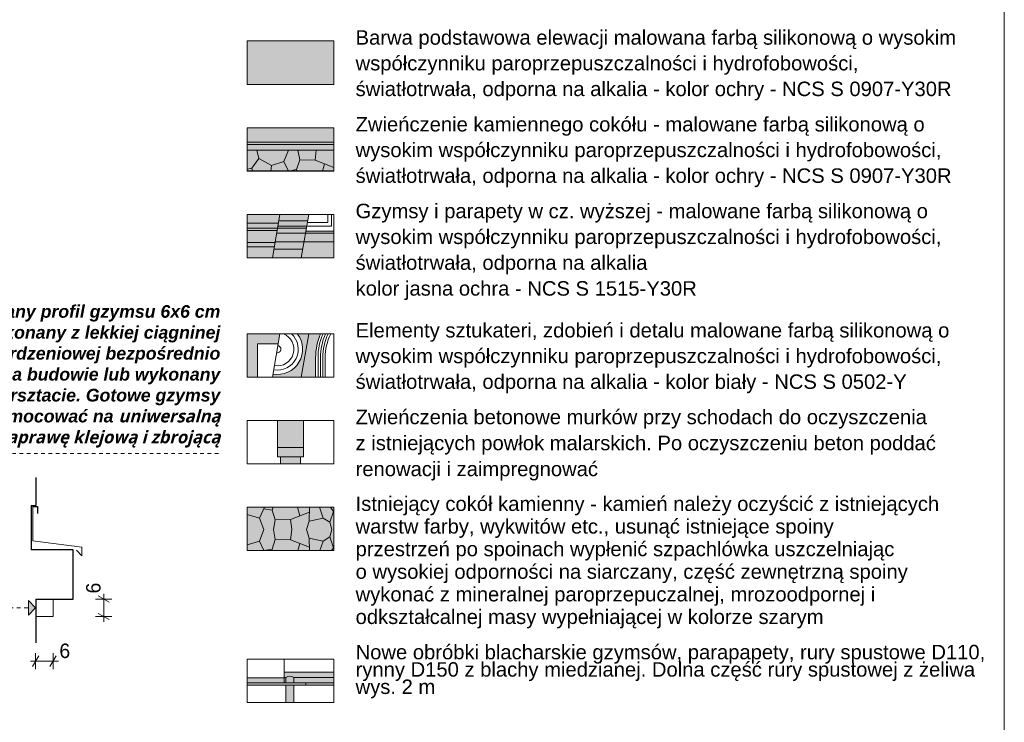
# Model space of a CAD drawing. Extents: x -396299 to -11759, y -15022 to 18278.
# Tile 56 of 205: x -280166 to -266544, y -784 to 8935. Entities that reach past the tile are written whole.
import ezdxf

# ---------------------------------------------------------------- set-up
doc = ezdxf.new("R2010")
doc.units = 0
doc.header["$MEASUREMENT"] = 0
doc.linetypes.add('Hidden Line', pattern=[100, 50, -50])
for name, color, linetype, lineweight, true_color in [('Arch okna_Nr_Pióra__114', 7, 'Continuous', 13, 0xf1d696), ('Arch okna_Nr_Pióra__82', 7, 'Continuous', 20, 0xaaaaaa), ('Arch opisy_Nr_Pióra__3', 7, 'Continuous', 20, 0xff6600), ('INWENT.ŚCIANY_Nr_Pióra__2', 7, 'Continuous', 13, 0x7f7f7f)]:
    doc.layers.add(name, color=color, linetype=linetype, lineweight=lineweight, true_color=true_color)
for name, color, linetype, lineweight in [('Arch okna_Nr_Pióra__32', 34, 'Continuous', 15), ('Arch opisy_Nr_Pióra__1', 7, 'Continuous', 25), ('Arch opisy_Nr_Pióra__5', 7, 'Continuous', 13), ('ARCH TABELA_Nr_Pióra__21', 7, 'Continuous', 13), ('Arch wymiary_Nr_Pióra__21', 7, 'Continuous', 13), ('Arch wymiary_Nr_Pióra__5', 7, 'Continuous', 13), ('INWENT ODWODNIENIE_Nr_Pióra__21', 7, 'Continuous', 13), ('INWENT ODWODNIENIE_Nr_Pióra__5', 7, 'Continuous', 13), ('INWENT TEREN_Nr_Pióra__1', 7, 'Continuous', 25), ('INWENT. DRZWI_Nr_Pióra__21', 7, 'Continuous', 13), ('INWENT.ŚCIANY_Nr_Pióra__1', 7, 'Continuous', 25), ('INWENT.ŚCIANY_Nr_Pióra__21', 7, 'Continuous', 13), ('Istniejące schody_Nr_Pióra__21', 7, 'Continuous', 13)]:
    doc.layers.add(name, color=color, linetype=linetype, lineweight=lineweight)
doc.layers.add('Arch opisy', color=7, linetype='Continuous')
doc.layers.add('Arch wymiary', color=7, linetype='Continuous')
doc.styles.add('GENERATED_STYLE_1', font='txt')
doc.styles.add('GENERATED_STYLE_10', font='arial.ttf')
doc.styles.add('GENERATED_STYLE_5', font='arial.ttf')
doc.dimstyles.new('GENERATED_STYLE__2', dxfattribs={"dimtxt": 200, "dimasz": 114, "dimexe": 0.18, "dimexo": 0, "dimgap": 0.09, "dimtad": 1, "dimtih": 1, "dimtoh": 1, "dimdec": 0, "dimlfac": 0.1, "dimzin": 0, "dimdsep": 46, "dimtxsty": 'GENERATED_STYLE_1', "dimblk": 'ARROWHEAD_2', "dimblk1": 'ARROWHEAD_2', "dimblk2": 'ARROWHEAD_2', "dimcen": 0.09, "dimclrd": 7, "dimclre": 7, "dimclrt": 7, "dimazin": 0, "dimtfac": 1, "dimtdec": 4, "dimtmove": 2, "dimatfit": 3, "dimfxl": 0, "dimtolj": 1, "dimtzin": 0, "dimarcsym": 0})
doc.dimstyles.new('GENERATED_STYLE__3', dxfattribs={"dimtxt": 200, "dimasz": 114, "dimexe": 0.18, "dimexo": 0, "dimgap": 0.09, "dimtad": 1, "dimdec": 0, "dimlfac": 0.1, "dimzin": 0, "dimdsep": 46, "dimtxsty": 'GENERATED_STYLE_1', "dimblk": 'ARROWHEAD_2', "dimblk1": 'ARROWHEAD_2', "dimblk2": 'ARROWHEAD_2', "dimcen": 0.09, "dimclrd": 7, "dimclre": 7, "dimclrt": 7, "dimazin": 0, "dimtfac": 1, "dimtdec": 4, "dimtmove": 2, "dimatfit": 3, "dimfxl": 0, "dimtolj": 1, "dimtzin": 0, "dimarcsym": 0})

# ---------------------------------------------------------------- blocks, each defined once
blk = doc.blocks.new('Linia_146', base_point=(-280804, 800))
at = {"layer": 'Arch opisy_Nr_Pióra__3', "linetype": 'Continuous'}
blk.add_hatch(color=256, dxfattribs=at).paths.add_polyline_path([(-279945, 800), (-280045, 700), (-280045, 900)], flags=0)
for p, q in [((-279945, 800), (-280045, 900)), ((-280045, 700), (-280045, 900)), ((-279945, 800), (-280045, 700))]:
    blk.add_line(p, q, dxfattribs=at)
at = {"layer": 'Arch opisy_Nr_Pióra__3', "linetype": 'Hidden Line'}
blk.add_line((-280804, 800), (-280045, 800), dxfattribs=at)
blk = doc.blocks.new('*D693')
at = {"layer": 'Arch wymiary_Nr_Pióra__5', "linetype": 'Continuous'}
for p, q in [((-279901, 137), (-279988, -13)), ((-279945, -51), (-279945, 174)), ((-279748, -13), (-279661, 137)), ((-279705, -51), (-279705, 174)), ((-280018, 62), (-279945, 62)), ((-279945, 62), (-279705, 62)), ((-279705, 62), (-279631, 62))]:
    blk.add_line(p, q, dxfattribs=at)
at = {"layer": 'Arch wymiary_Nr_Pióra__21', "insert": (-279616, 102), "char_height": 200, "attachment_point": 7, "style": 'GENERATED_STYLE_1'}
blk.add_mtext('{6}', dxfattribs=at)
blk = doc.blocks.new('ARROWHEAD_2')
at = {"color": 0, "linetype": 'Continuous', "lineweight": 0}
for p, q in [((0, 0), (-1, 0)), ((-0.38, -0.66), (0.38, 0.66))]:
    blk.add_line(p, q, dxfattribs=at)
blk = doc.blocks.new('*D694')
at = {"layer": 'Arch wymiary_Nr_Pióra__5', "linetype": 'Continuous'}
for p, q in [((-278929, 876), (-279079, 963)), ((-279004, 920), (-279004, 993)), ((-278891, 920), (-279116, 920)), ((-279004, 680), (-279004, 920)), ((-279079, 723), (-278929, 636)), ((-278891, 680), (-279116, 680)), ((-279004, 606), (-279004, 680))]:
    blk.add_line(p, q, dxfattribs=at)
at = {"layer": 'Arch wymiary_Nr_Pióra__21', "insert": (-279044, 998), "char_height": 200, "attachment_point": 7, "rotation": 90, "style": 'GENERATED_STYLE_1'}
blk.add_mtext('{6}', dxfattribs=at)

msp = doc.modelspace()

# ---------------------------------------------------------------- hatches: boundary and pattern name
at = {"layer": 'Arch okna_Nr_Pióra__114', "linetype": 'Continuous', "lineweight": 0, "true_color": 0x786b4b}
for points in [[(-275818.6, 8641), (-277018.6, 8641), (-277018.6, 8041), (-275818.6, 8041)], [(-277018.6, 7131), (-275818.6, 7131), (-275818.6, 7441), (-277018.6, 7441)], [(-277018.6, 6241), (-277018.6, 6121), (-276587.4, 6121), (-276566.7, 6241)], [(-276582.2, 6151), (-276182.2, 6151), (-276166.7, 6241), (-276566.7, 6241)], [(-275818.6, 5861), (-276232.4, 5861), (-276270.5, 5641), (-275818.6, 5641)], [(-276644.5, 5791), (-277018.6, 5791), (-277018.6, 5641), (-276670.5, 5641)], [(-276249.7, 5761), (-276649.7, 5761), (-276670.5, 5641), (-276270.5, 5641)], [(-276874.6, 3991), (-276874.6, 4450.2), (-276591, 4450.2), (-276566.7, 4591), (-277018.6, 4591), (-277018.6, 3991)], [(-276270.5, 3991), (-276166.7, 4591), (-276325.1, 4591, -0.6863623), (-276663.4, 4032.2), (-276670.5, 3991)], [(-276270.5, 3991), (-276071.2, 3991), (-276071.2, 4258.6, -0.0995281), (-276004.3, 4591), (-276166.7, 4591)], [(-276278.6, 2791), (-276278.6, 2888.4), (-276558.6, 2888.4), (-276558.6, 2791)]]:
    msp.add_hatch(color=47, dxfattribs=at).paths.add_polyline_path(points, flags=0)
at = {"layer": 'Arch okna_Nr_Pióra__114', "linetype": 'Continuous', "lineweight": 0, "true_color": 0x3c3525}
for points in [[(-277018.6, 5791), (-276644.5, 5791), (-276604.7, 6021), (-277018.6, 6021)], [(-276611.7, 5981), (-276211.7, 5981), (-276199.6, 6051), (-276599.6, 6051)], [(-276232.4, 5861), (-275818.6, 5861), (-275818.6, 6011), (-276206.5, 6011)], [(-276649.7, 5761), (-276249.7, 5761), (-276232.4, 5861), (-276632.4, 5861)], [(-276211.7, 5981), (-276611.7, 5981), (-276632.4, 5861), (-276232.4, 5861)]]:
    msp.add_hatch(color=39, dxfattribs=at).paths.add_polyline_path(points, flags=0)
at = {"layer": 'Arch okna_Nr_Pióra__32', "linetype": 'Continuous', "lineweight": 0, "true_color": 0x603000}
for points in [[(-276599.6, 6051), (-276199.6, 6051), (-276182.2, 6151), (-276582.2, 6151)], [(-277018.6, 6021), (-276604.7, 6021), (-276587.4, 6121), (-277018.6, 6121)], [(-277018.6, -268.4), (-275818.6, -268.4), (-275818.6, -89), (-276508.7, -89), (-276508.7, -168.4), (-277018.6, -168.4)], [(-276483.7, -268.4), (-276483.7, -509), (-276373.7, -509), (-276373.7, -268.4)]]:
    msp.add_hatch(color=48, dxfattribs=at).paths.add_polyline_path(points, flags=0)
at = {"layer": 'Arch okna_Nr_Pióra__82', "linetype": 'Continuous', "lineweight": 0, "true_color": 0x555555}
for points in [[(-277018.6, 6841), (-275818.6, 6841), (-275818.6, 7131), (-277018.6, 7131)], [(-276238.6, 2888.4), (-276598.6, 2888.4), (-276598.6, 3391), (-276238.6, 3391)], [(-277018.6, 1881), (-275818.6, 1881), (-275818.6, 2191), (-277018.6, 2191)], [(-277018.6, 1591), (-275818.6, 1591), (-275818.6, 1881), (-277018.6, 1881)]]:
    msp.add_hatch(color=251, dxfattribs=at).paths.add_polyline_path(points, flags=0)

# ---------------------------------------------------------------- linework, layer by layer
at = {"layer": 'Arch opisy_Nr_Pióra__3', "linetype": 'Hidden Line'}
msp.add_line((-280767.2, 2932.7), (-277389.9, 2932.7), dxfattribs=at)
at = {"layer": 'ARCH TABELA_Nr_Pióra__21', "linetype": 'Continuous'}
msp.add_line((-266543.7, 18278.4), (-266543.7, -11421.6), dxfattribs=at)
at = {"layer": 'INWENT ODWODNIENIE_Nr_Pióra__21', "linetype": 'Continuous'}
for p, q in [((-276483.7, -238.4), (-276483.7, -164)), ((-276483.7, -509), (-276483.7, -268.4)), ((-276373.7, -238.4), (-276373.7, -164)), ((-276373.7, -509), (-276373.7, -268.4))]:
    msp.add_line(p, q, dxfattribs=at)
msp.add_arc((-276428.7, -231.4), 87, 50.76459, 129.23541, dxfattribs=at)
at = {"layer": 'INWENT ODWODNIENIE_Nr_Pióra__5', "linetype": 'Continuous'}
for p, q in [((-276508.7, -89), (-275818.6, -89)), ((-276508.7, -164), (-276483.7, -164)), ((-276373.7, -164), (-275818.6, -164))]:
    msp.add_line(p, q, dxfattribs=at)
at = {"layer": 'INWENT TEREN_Nr_Pióra__1', "linetype": 'Continuous'}
msp.add_line((-275818.6, 6841), (-277018.6, 6841), dxfattribs=at)
at = {"layer": 'INWENT. DRZWI_Nr_Pióra__21', "linetype": 'Continuous'}
for p, q in [((-276185.7, 6131), (-275901.1, 6131)), ((-275901.1, 6131), (-275901.1, 6241)), ((-275851.1, 6241), (-275851.1, 6081)), ((-275851.1, 6081), (-276194.4, 6081))]:
    msp.add_line(p, q, dxfattribs=at)
at = {"layer": 'INWENT.ŚCIANY_Nr_Pióra__1', "linetype": 'Continuous'}
for p, q in [((-279944.8, 2603.8), (-279944.8, 2215.7)), ((-280008.3, 2215.7), (-280008.3, 1599.7)), ((-280008.3, 2215.7), (-279944.8, 2215.7)), ((-279984.8, 2199.7), (-279920.7, 2199.7)), ((-279920.7, 2199.7), (-279920.7, 2105.9)), ((-279424.8, 1599.7), (-280008.3, 1599.7)), ((-279424.8, 919.7), (-279424.8, 1599.7)), ((-279944.8, 919.7), (-279944.8, 315.5)), ((-279944.8, 919.7), (-279424.8, 919.7))]:
    msp.add_line(p, q, dxfattribs=at)
at = {"layer": 'INWENT.ŚCIANY_Nr_Pióra__2', "linetype": 'Continuous'}
for p, q in [((-276886.3, 7131), (-276855.1, 7013)), ((-276447.8, 7131), (-276510.9, 6972.9)), ((-276290.8, 6994.8), (-276315.9, 7131)), ((-276062.5, 7131), (-276079.9, 6992.1)), ((-276855.1, 7013), (-276952.4, 6880.5)), ((-276855.1, 7013), (-276682, 6918.4)), ((-276682, 6918.4), (-276510.9, 6972.9)), ((-276510.9, 6972.9), (-276447.8, 6841)), ((-276290.8, 6994.8), (-276334.1, 6862.3)), ((-276079.9, 6992.1), (-276290.8, 6994.8)), ((-276079.9, 6992.1), (-275818.6, 6889.3)), ((-276952.4, 6880.5), (-277018.6, 6869)), ((-276945.1, 6841), (-276952.4, 6880.5)), ((-276682, 6918.4), (-276691.7, 6841)), ((-276334.1, 6862.3), (-276447.9, 6841)), ((-276334.1, 6862.3), (-276327.5, 6841)), ((-275976.4, 6841), (-275949.2, 6940.7)), ((-276850.2, 2039), (-276777.4, 2191)), ((-276673.3, 2149.7), (-276660.4, 2191)), ((-276321.1, 2191), (-276288.4, 2071.2)), ((-276160.5, 1998.9), (-276155, 2191)), ((-276018.2, 2191), (-275965.8, 2039.5)), ((-275825.2, 2131.4), (-275864.3, 2191)), ((-277018.6, 2092.7), (-276850.2, 2039)), ((-276673.3, 2149.7), (-276787.1, 2171)), ((-276630, 2017.2), (-276673.3, 2149.7)), ((-276419.1, 2019.9), (-276157.8, 2122.6)), ((-275873.9, 1982.7), (-275825.2, 2131.4)), ((-275825.2, 2131.4), (-275818.6, 2131.4)), ((-276787, 1881), (-276850.2, 2039)), ((-276630, 2017.2), (-276655.2, 1881)), ((-276419.1, 2019.9), (-276630, 2017.2)), ((-276401.7, 1881), (-276419.1, 2019.9)), ((-276197.1, 1881), (-276160.5, 1998.9)), ((-276160.5, 1998.9), (-275965.8, 2039.5)), ((-275965.8, 2039.5), (-275873.9, 1982.7)), ((-275873.9, 1982.7), (-275846.1, 1881)), ((-276787, 1881), (-276850.2, 1722.9)), ((-276630, 1744.8), (-276655.2, 1881)), ((-276401.7, 1881), (-276419.1, 1742.1)), ((-276197.1, 1881), (-276160.5, 1763)), ((-275965.8, 1722.5), (-275873.9, 1779.3)), ((-275873.9, 1779.3), (-275846.1, 1881)), ((-275873.9, 1779.3), (-275825.2, 1630.5)), ((-277018.6, 1669.2), (-276850.2, 1722.9)), ((-276850.2, 1722.9), (-276787, 1591)), ((-276630, 1744.8), (-276673.3, 1612.3)), ((-276419.1, 1742.1), (-276630, 1744.8)), ((-276419.1, 1742.1), (-276157.8, 1639.3)), ((-276315.6, 1591), (-276288.4, 1690.7)), ((-276160.5, 1763), (-275965.8, 1722.5)), ((-276160.5, 1763), (-276155.6, 1591)), ((-276011.3, 1591), (-275965.8, 1722.5)), ((-276673.3, 1612.3), (-276787.1, 1591)), ((-276673.3, 1612.3), (-276666.7, 1591)), ((-275825.2, 1630.5), (-275851.1, 1591)), ((-275825.2, 1630.5), (-275818.6, 1630.5))]:
    msp.add_line(p, q, dxfattribs=at)
at = {"layer": 'INWENT.ŚCIANY_Nr_Pióra__21', "linetype": 'Continuous'}
for p, q in [((-277018.6, 8041), (-277018.6, 8641)), ((-277018.6, 8641), (-275818.6, 8641)), ((-275818.6, 8641), (-275818.6, 8041)), ((-275818.6, 8041), (-277018.6, 8041)), ((-277018.6, 6841), (-277018.6, 7441)), ((-277018.6, 7441), (-275818.6, 7441)), ((-275818.6, 7441), (-275818.6, 6841)), ((-277018.6, 7241), (-275818.6, 7241)), ((-277018.6, 7211), (-275818.6, 7211)), ((-277018.6, 7131), (-275818.6, 7131)), ((-275818.6, 6841), (-277018.6, 6841)), ((-277018.6, 5641), (-277018.6, 6241)), ((-277018.6, 6241), (-275818.6, 6241)), ((-276566.7, 6241), (-276670.5, 5641)), ((-276582.2, 6151), (-276182.2, 6151)), ((-276166.7, 6241), (-276270.5, 5641)), ((-275818.6, 6241), (-275818.6, 5641)), ((-275818.6, 6241), (-275818.6, 5861)), ((-277018.6, 6121), (-276587.4, 6121)), ((-277018.6, 6051), (-276599.6, 6051)), ((-276604.7, 6021), (-277018.6, 6021)), ((-276599.6, 6051), (-276199.6, 6051)), ((-276594.4, 6081), (-276194.4, 6081)), ((-275818.6, 6011), (-276206.5, 6011)), ((-276632.4, 5861), (-276232.4, 5861)), ((-276611.7, 5981), (-276211.7, 5981)), ((-275818.6, 5861), (-276232.4, 5861)), ((-275818.6, 5981), (-276211.7, 5981)), ((-276634.2, 5851), (-277018.6, 5851)), ((-276644.5, 5791), (-277018.6, 5791)), ((-276649.7, 5761), (-276249.7, 5761)), ((-275818.6, 5641), (-277018.6, 5641)), ((-277018.6, 3991), (-277018.6, 4591)), ((-277018.6, 4591), (-275818.6, 4591)), ((-276566.7, 4591), (-276670.5, 3991)), ((-276166.7, 4591), (-276270.5, 3991)), ((-275818.6, 4591), (-275818.6, 3991)), ((-276874.6, 4450.2), (-276874.6, 3991)), ((-276591, 4450.2), (-276874.6, 4450.2)), ((-276071.2, 4258.6), (-276071.2, 3991)), ((-276038.7, 4258.6), (-276038.7, 3991)), ((-276006.2, 4258.6), (-276006.2, 3991)), ((-275973.7, 4258.6), (-275973.7, 3991)), ((-275941.2, 4258.6), (-275941.2, 3991)), ((-275818.6, 3991), (-277018.6, 3991)), ((-277018.6, 2791), (-277018.6, 3391)), ((-277018.6, 3391), (-275818.6, 3391)), ((-275818.6, 3391), (-275818.6, 2791)), ((-275818.6, 2791), (-277018.6, 2791)), ((-279984.8, 1724.7), (-279984.8, 2199.7)), ((-277018.6, 1591), (-277018.6, 2191)), ((-277018.6, 2191), (-275818.6, 2191)), ((-275818.6, 2191), (-275818.6, 1591)), ((-279304.8, 1639.7), (-279984.8, 1724.7)), ((-279304.8, 1639.7), (-279304.8, 1519.7)), ((-279378, 1596.2), (-279304.8, 1519.7)), ((-275818.6, 1591), (-277018.6, 1591)), ((-279704.8, 919.7), (-279704.8, 679.7)), ((-279704.8, 679.7), (-279944.8, 679.7)), ((-277018.6, -509), (-277018.6, 91)), ((-277018.6, 91), (-275818.6, 91)), ((-276508.7, -238.4), (-276508.7, 91)), ((-275818.6, 91), (-275818.6, -509)), ((-277018.6, -168.4), (-276508.7, -168.4)), ((-277018.6, -238.4), (-275818.6, -238.4)), ((-277018.6, -238.4), (-276238.7, -238.4)), ((-277018.6, -268.4), (-275818.6, -268.4)), ((-276208.7, -268.4), (-276208.7, -238.4)), ((-275818.6, -509), (-277018.6, -509))]:
    msp.add_line(p, q, dxfattribs=at)
for radius, start in [(860, 157.26472), (827.5, 156.31846), (795, 155.28705), (762.5, 154.15794), (730, 152.91588)]:
    msp.add_arc((-275211.2, 4258.6), radius, start, 180, dxfattribs=at)
at = {"layer": 'Istniejące schody_Nr_Pióra__21', "linetype": 'Continuous'}
for p, q in [((-276598.6, 3018.4), (-276598.6, 3391)), ((-276238.6, 3018.4), (-276238.6, 3391)), ((-276238.6, 3018.4), (-276598.6, 3018.4)), ((-276598.6, 2888.4), (-276598.6, 3018.4)), ((-276238.6, 3018.4), (-276598.6, 3018.4)), ((-276238.6, 2888.4), (-276238.6, 3018.4)), ((-276238.6, 2888.4), (-276598.6, 2888.4)), ((-276558.6, 2888.4), (-276558.6, 2791)), ((-276278.6, 2791), (-276278.6, 2888.4))]:
    msp.add_line(p, q, dxfattribs=at)
for radius, start, end in [(350, 259.88172, 37.73866), (290, 259.81935, 47.62028), (230, 259.72444, 68.6536), (50, 258.07257, 82.29377)]:
    msp.add_arc((-276601.9, 4376.7), radius, start, end, dxfattribs=at)

# ---------------------------------------------------------------- block references
at = {"layer": 'Arch opisy', "color": 30, "linetype": 'Hidden Line', "lineweight": 20, "true_color": 0xff6600}
msp.add_blockref('Linia_146', (-280804.2, 799.7), dxfattribs=at)

# ---------------------------------------------------------------- texts
at = {"layer": 'Arch opisy_Nr_Pióra__1', "linetype": 'Continuous', "char_height": 200, "width": 8549.677, "attachment_point": 1, "style": 'GENERATED_STYLE_5'}
for s, insert, line_spacing_factor in [('{Barwa podstawowa elewacji malowana farbą silikonową o wysokim współczynniku paroprzepuszczalności i hydrofobowości, \\Pświatłotrwała, odporna na alkalia - kolor ochry - NCS S 0907-Y30R }', (-275518.6, 8789.4), 1.066371), ('{Zwieńczenie kamiennego cokółu - malowane farbą silikonową o wysokim współczynniku paroprzepuszczalności i hydrofobowości, \\Pświatłotrwała, odporna na alkalia - kolor ochry - NCS S 0907-Y30R }', (-275518.6, 7589.4), 1.066371), ('{Gzymsy i parapety w cz. wyższej - malowane farbą silikonową o wysokim współczynniku paroprzepuszczalności i hydrofobowości, \\Pświatłotrwała, odporna na alkalia \\Pkolor jasna ochra - NCS S 1515-Y30R }', (-275518.6, 6389.4), 1.071217), ('{Elementy sztukateri, zdobień i detalu malowane farbą silikonową o wysokim współczynniku paroprzepuszczalności i hydrofobowości, \\Pświatłotrwała, odporna na alkalia - kolor biały - NCS S 0502-Y}', (-275518.6, 4739.4), 1.066371), ('{Zwieńczenia betonowe murków przy schodach do oczyszczenia \\Pz istniejących powłok malarskich. Po oczyszczeniu beton poddać renowacji i zaimpregnować}', (-275518.6, 3539.4), 1.077819), ('{Istniejący cokół kamienny - kamień należy oczyścić z istniejących warstw farby, wykwitów etc., usunąć istniejące spoiny\\Pprzestrzeń po spoinach wypłenić szpachlówka uszczelniając\\Po wysokiej odporności na siarczany, część zewnętrzną spoiny wykonać z mineralnej paroprzepuczalnej, mrozoodpornej i odkształcalnej masy wypełniającej w kolorze szarym}', (-275518.6, 2339.4), 0.938129), ('{Nowe obróbki blacharskie gzymsów, parapapety, rury spustowe D110, \\Prynny D150 z blachy miedzianej. Dolna część rury spustowej z żeliwa wys. 2 m}', (-275518.6, 287.4), 0.719547)]:
    msp.add_mtext(s, dxfattribs=dict(at, insert=insert, line_spacing_factor=line_spacing_factor))
at = {"layer": 'Arch opisy_Nr_Pióra__5', "linetype": 'Continuous', "insert": (-277389.9, 4987), "char_height": 175, "width": 5394.216, "attachment_point": 3, "line_spacing_factor": 0.992632, "style": 'GENERATED_STYLE_10'}
msp.add_mtext('\\A1;{\\fArial|b1|i1|c0|p38;Dodany profil gzymsu 6x6 cm\\Pwykonany z lekkiej ciągninej\\Pzaprawy rdzeniowej bezpośrednio\\Pna budowie lub wykonany \\Pw warsztacie. Gotowe gzymsy \\Pmocować na \\fSegoe UI|b1|i1|c0|p34;uniwersalną \\Pzaprawę klejową i zbrojącą\\fArial|b1|i1|c0|p38; }', dxfattribs=at)

# ---------------------------------------------------------------- dimensions: what is measured, and where the dimension line sits
at = {"layer": 'Arch wymiary', "linetype": 'Continuous'}
dim = msp.add_linear_dim(base=(-279003.9, 679.7), p1=(-279704.8, 679.7), p2=(-279704.8, 919.7), angle=90, text='6', dimstyle='GENERATED_STYLE__3', dxfattribs=at)
dim.commit()
dim.dimension.update_dxf_attribs({"geometry": '*D694', "text_midpoint": (-279143.9, 1073.7)})
dim = msp.add_linear_dim(base=(-279944.8, 61.6), p1=(-279944.8, 679.7), p2=(-279704.8, 679.7), text='6', dimstyle='GENERATED_STYLE__2', dxfattribs=at)
dim.commit()
dim.dimension.update_dxf_attribs({"geometry": '*D693', "text_midpoint": (-279540.2, 201.6)})

doc.saveas('drawing.dxf')
